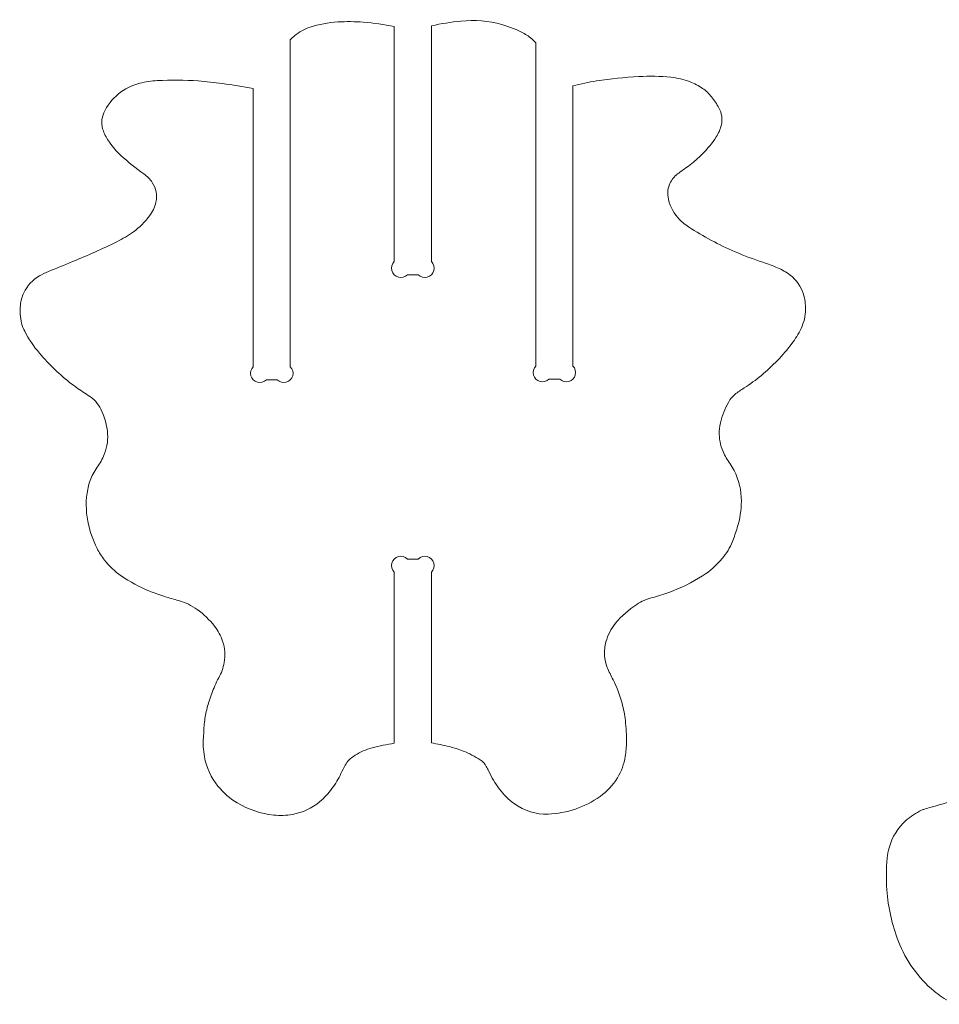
# Model space of a CAD drawing. Header units: centimetres. Extents: x -10 to 15.9, y -10.7 to 11.5.
# Tile 8 of 47: x -3.2 to -0.3, y -1.6 to 1.5. Entities that reach past the tile are written whole.
import ezdxf

# ---------------------------------------------------------------- set-up
doc = ezdxf.new("R2010")
doc.units = ezdxf.units.CM
doc.header["$MEASUREMENT"] = 0
doc.layers.add('Layer 1', color=7, linetype='Continuous')

msp = doc.modelspace()

# ---------------------------------------------------------------- linework, layer by layer
at = {"layer": 'Layer 1', "color": 18, "lineweight": 9}
for points, knots in [([(-1.87391, -0.78498), (-1.87391, -0.78498), (-1.87392, -0.25106), (-1.87392, -0.25106), (-1.87392, -0.25106), (-1.8666, -0.24375), (-1.86374, -0.23308), (-1.86642, -0.22309), (-1.86642, -0.22309), (-1.8691, -0.2131), (-1.8769, -0.20529), (-1.8869, -0.20261), (-1.8869, -0.20261), (-1.89689, -0.19994), (-1.90755, -0.20279), (-1.91487, -0.21011), (-1.91487, -0.21011), (-1.91487, -0.21011), (-1.9488, -0.21011), (-1.9488, -0.21011), (-1.9488, -0.21011), (-1.95611, -0.20279), (-1.96678, -0.19994), (-1.97677, -0.20261), (-1.97677, -0.20261), (-1.98676, -0.20529), (-1.99457, -0.2131), (-1.99725, -0.22309), (-1.99725, -0.22309), (-1.99992, -0.23308), (-1.99707, -0.24375), (-1.98975, -0.25106), (-1.98975, -0.25106), (-1.98975, -0.25106), (-1.98975, -0.78609), (-1.98975, -0.78609), (-1.98975, -0.78609), (-2.01316, -0.78969), (-2.03635, -0.7945), (-2.05925, -0.80051), (-2.05925, -0.80051), (-2.07801, -0.80544), (-2.09589, -0.8132), (-2.1123, -0.82353), (-2.1123, -0.82353), (-2.11935, -0.82797), (-2.1259, -0.83317), (-2.13183, -0.83903), (-2.13183, -0.83903), (-2.13631, -0.84348), (-2.14013, -0.84854), (-2.14317, -0.85408), (-2.14317, -0.85408), (-2.14792, -0.86277), (-2.15237, -0.87162), (-2.15651, -0.88062), (-2.15651, -0.88062), (-2.1642, -0.89737), (-2.17363, -0.91327), (-2.18464, -0.92805), (-2.18464, -0.92805), (-2.19583, -0.9431), (-2.20875, -0.9568), (-2.2231, -0.96887), (-2.2231, -0.96887), (-2.24741, -0.98931), (-2.27668, -1.003), (-2.30795, -1.00856), (-2.30795, -1.00856), (-2.32732, -1.01201), (-2.34709, -1.0127), (-2.36666, -1.01063), (-2.36666, -1.01063), (-2.40697, -1.00637), (-2.44587, -0.99335), (-2.48064, -0.97252), (-2.48064, -0.97252), (-2.50358, -0.95878), (-2.52396, -0.94114), (-2.54087, -0.92042), (-2.54087, -0.92042), (-2.56258, -0.89382), (-2.57716, -0.86211), (-2.58322, -0.82832), (-2.58322, -0.82832), (-2.58509, -0.81792), (-2.5863, -0.80742), (-2.58686, -0.79687), (-2.58686, -0.79687), (-2.58737, -0.78722), (-2.58723, -0.77754), (-2.58642, -0.7679), (-2.58642, -0.7679), (-2.58574, -0.75969), (-2.58525, -0.75145), (-2.58495, -0.74321), (-2.58495, -0.74321), (-2.58439, -0.72789), (-2.58263, -0.71264), (-2.57969, -0.69759), (-2.57969, -0.69759), (-2.57683, -0.68291), (-2.57313, -0.66841), (-2.56861, -0.65415), (-2.56861, -0.65415), (-2.56348, -0.63797), (-2.55753, -0.62205), (-2.55081, -0.60647), (-2.55081, -0.60647), (-2.54717, -0.59805), (-2.54312, -0.58981), (-2.53868, -0.58179), (-2.53868, -0.58179), (-2.53038, -0.56681), (-2.52461, -0.55057), (-2.52158, -0.53371), (-2.52158, -0.53371), (-2.51759, -0.51146), (-2.51925, -0.48857), (-2.52643, -0.46713), (-2.52643, -0.46713), (-2.53209, -0.45019), (-2.54056, -0.43432), (-2.55149, -0.42018), (-2.55149, -0.42018), (-2.56695, -0.40018), (-2.58524, -0.38255), (-2.60581, -0.36785), (-2.60581, -0.36785), (-2.62333, -0.35532), (-2.64287, -0.34591), (-2.66359, -0.34003), (-2.66359, -0.34003), (-2.67821, -0.33588), (-2.69281, -0.33163), (-2.70739, -0.32728), (-2.70739, -0.32728), (-2.72368, -0.32241), (-2.73973, -0.31676), (-2.75547, -0.31033), (-2.75547, -0.31033), (-2.78643, -0.2977), (-2.81592, -0.28174), (-2.84342, -0.26272), (-2.84342, -0.26272), (-2.86328, -0.24898), (-2.88095, -0.23231), (-2.89581, -0.21327), (-2.89581, -0.21327), (-2.90463, -0.20198), (-2.91234, -0.18986), (-2.91882, -0.17709), (-2.91882, -0.17709), (-2.93257, -0.15001), (-2.94241, -0.12112), (-2.94803, -0.09127), (-2.94803, -0.09127), (-2.9542, -0.05857), (-2.95427, -0.02499), (-2.94824, 0.00774), (-2.94824, 0.00774), (-2.94547, 0.02276), (-2.94074, 0.03736), (-2.93416, 0.05115), (-2.93416, 0.05115), (-2.93064, 0.05853), (-2.92643, 0.06557), (-2.9216, 0.07216), (-2.9216, 0.07216), (-2.91262, 0.08442), (-2.90495, 0.09758), (-2.89871, 0.11144), (-2.89871, 0.11144), (-2.88891, 0.13323), (-2.88451, 0.15706), (-2.88589, 0.18091), (-2.88589, 0.18091), (-2.88746, 0.20797), (-2.89473, 0.23437), (-2.90724, 0.25842), (-2.90724, 0.25842), (-2.91157, 0.26675), (-2.91673, 0.27463), (-2.92264, 0.28194), (-2.92264, 0.28194), (-2.92664, 0.28687), (-2.93135, 0.29119), (-2.93662, 0.29473), (-2.93662, 0.29473), (-2.9503, 0.30393), (-2.96396, 0.31317), (-2.97758, 0.32245), (-2.97758, 0.32245), (-2.9844, 0.3271), (-2.9911, 0.33193), (-2.99765, 0.33695), (-2.99765, 0.33695), (-3.0348, 0.36537), (-3.06877, 0.39774), (-3.09896, 0.43347), (-3.09896, 0.43347), (-3.11677, 0.45455), (-3.13226, 0.47749), (-3.14516, 0.50189), (-3.14516, 0.50189), (-3.14938, 0.50986), (-3.15262, 0.51832), (-3.15481, 0.52707), (-3.15481, 0.52707), (-3.15943, 0.54553), (-3.16072, 0.56468), (-3.1586, 0.58359), (-3.1586, 0.58359), (-3.1571, 0.597), (-3.15346, 0.61009), (-3.1478, 0.62235), (-3.1478, 0.62235), (-3.13751, 0.64466), (-3.12042, 0.66315), (-3.099, 0.67517), (-3.099, 0.67517), (-3.0899, 0.68028), (-3.08051, 0.68482), (-3.07087, 0.6888), (-3.07087, 0.6888), (-3.04573, 0.69915), (-3.02058, 0.70947), (-2.99541, 0.71976), (-2.99541, 0.71976), (-2.9486, 0.73889), (-2.90247, 0.75962), (-2.85709, 0.78192), (-2.85709, 0.78192), (-2.83876, 0.79092), (-2.82123, 0.80148), (-2.80469, 0.81346), (-2.80469, 0.81346), (-2.78601, 0.827), (-2.76944, 0.84323), (-2.75553, 0.86164), (-2.75553, 0.86164), (-2.74561, 0.87477), (-2.73856, 0.88984), (-2.73484, 0.90587), (-2.73484, 0.90587), (-2.72996, 0.92698), (-2.73409, 0.94916), (-2.74626, 0.96709), (-2.74626, 0.96709), (-2.75341, 0.97762), (-2.7624, 0.98678), (-2.7728, 0.99413), (-2.7728, 0.99413), (-2.79788, 1.01184), (-2.8218, 1.03113), (-2.8444, 1.0519), (-2.8444, 1.0519), (-2.85779, 1.0642), (-2.86981, 1.07792), (-2.88023, 1.09281), (-2.88023, 1.09281), (-2.88795, 1.10384), (-2.89431, 1.11577), (-2.89916, 1.12833), (-2.89916, 1.12833), (-2.90626, 1.14671), (-2.90567, 1.16719), (-2.89753, 1.18513), (-2.89753, 1.18513), (-2.88724, 1.20781), (-2.87189, 1.22784), (-2.85267, 1.24368), (-2.85267, 1.24368), (-2.83307, 1.25984), (-2.81009, 1.2714), (-2.78544, 1.27751), (-2.78544, 1.27751), (-2.76744, 1.28198), (-2.74907, 1.28475), (-2.73055, 1.28579), (-2.73055, 1.28579), (-2.68792, 1.2882), (-2.64517, 1.28784), (-2.60259, 1.28473), (-2.60259, 1.28473), (-2.57749, 1.2829), (-2.55247, 1.28024), (-2.52755, 1.27677), (-2.52755, 1.27677), (-2.49512, 1.27225), (-2.4628, 1.26691), (-2.43064, 1.26076), (-2.43064, 1.26076), (-2.43064, 1.26076), (-2.43065, 0.39113), (-2.43065, 0.39113), (-2.43065, 0.39113), (-2.43796, 0.38381), (-2.44082, 0.37315), (-2.43814, 0.36315), (-2.43814, 0.36315), (-2.43547, 0.35316), (-2.42766, 0.34535), (-2.41767, 0.34268), (-2.41767, 0.34268), (-2.40767, 0.34), (-2.39701, 0.34286), (-2.38969, 0.35017), (-2.38969, 0.35017), (-2.38969, 0.35017), (-2.35577, 0.35017), (-2.35577, 0.35017), (-2.35577, 0.35017), (-2.34845, 0.34286), (-2.33779, 0.34), (-2.3278, 0.34268), (-2.3278, 0.34268), (-2.3178, 0.34535), (-2.31, 0.35316), (-2.30732, 0.36315), (-2.30732, 0.36315), (-2.30464, 0.37315), (-2.3075, 0.38381), (-2.31482, 0.39113), (-2.31482, 0.39113), (-2.31482, 0.39113), (-2.31486, 1.41307), (-2.31486, 1.41307), (-2.31486, 1.41307), (-2.31456, 1.41382), (-2.31411, 1.4145), (-2.31354, 1.41507), (-2.31354, 1.41507), (-2.30987, 1.41874), (-2.30604, 1.42225), (-2.30206, 1.42559), (-2.30206, 1.42559), (-2.28758, 1.43773), (-2.27088, 1.44695), (-2.25289, 1.45273), (-2.25289, 1.45273), (-2.22498, 1.46171), (-2.19605, 1.46719), (-2.16679, 1.46907), (-2.16679, 1.46907), (-2.14013, 1.47078), (-2.11338, 1.47058), (-2.08675, 1.46847), (-2.08675, 1.46847), (-2.05418, 1.4659), (-2.02179, 1.46142), (-1.98975, 1.45506), (-1.98975, 1.45506), (-1.98975, 1.45506), (-1.98975, 0.71969), (-1.98975, 0.71969), (-1.98975, 0.71969), (-1.99707, 0.71238), (-1.99992, 0.70171), (-1.99725, 0.69172), (-1.99725, 0.69172), (-1.99457, 0.68173), (-1.98676, 0.67392), (-1.97677, 0.67124), (-1.97677, 0.67124), (-1.96678, 0.66856), (-1.95611, 0.67142), (-1.9488, 0.67874), (-1.9488, 0.67874), (-1.9488, 0.67874), (-1.91487, 0.67874), (-1.91487, 0.67874), (-1.91487, 0.67874), (-1.90756, 0.67142), (-1.89689, 0.66857), (-1.8869, 0.67124), (-1.8869, 0.67124), (-1.87691, 0.67392), (-1.8691, 0.68173), (-1.86642, 0.69172), (-1.86642, 0.69172), (-1.86374, 0.70171), (-1.8666, 0.71238), (-1.87392, 0.71969), (-1.87392, 0.71969), (-1.87392, 0.71969), (-1.87394, 1.45729), (-1.87394, 1.45729), (-1.87394, 1.45729), (-1.84345, 1.46373), (-1.81263, 1.46857), (-1.78163, 1.47178), (-1.78163, 1.47178), (-1.73863, 1.47624), (-1.69516, 1.47258), (-1.65351, 1.46101), (-1.65351, 1.46101), (-1.62933, 1.45429), (-1.606, 1.44482), (-1.58398, 1.43279), (-1.58398, 1.43279), (-1.57275, 1.42665), (-1.56241, 1.41899), (-1.55326, 1.41004), (-1.55326, 1.41004), (-1.55188, 1.4087), (-1.55047, 1.40739), (-1.54902, 1.40612), (-1.54902, 1.40612), (-1.54823, 1.40543), (-1.54761, 1.40455), (-1.54723, 1.40357), (-1.54723, 1.40357), (-1.54723, 1.40357), (-1.54728, 0.39326), (-1.54728, 0.39326), (-1.54728, 0.39326), (-1.5546, 0.38594), (-1.55746, 0.37528), (-1.55478, 0.36529), (-1.55478, 0.36529), (-1.5521, 0.35529), (-1.5443, 0.34749), (-1.5343, 0.34481), (-1.5343, 0.34481), (-1.52431, 0.34213), (-1.51365, 0.34499), (-1.50633, 0.3523), (-1.50633, 0.3523), (-1.50633, 0.3523), (-1.4724, 0.3523), (-1.4724, 0.3523), (-1.4724, 0.3523), (-1.46509, 0.34499), (-1.45443, 0.34213), (-1.44443, 0.34481), (-1.44443, 0.34481), (-1.43444, 0.34748), (-1.42663, 0.35529), (-1.42395, 0.36528), (-1.42395, 0.36528), (-1.42128, 0.37528), (-1.42413, 0.38594), (-1.43145, 0.39326), (-1.43145, 0.39326), (-1.43145, 0.39326), (-1.43145, 1.26968), (-1.43145, 1.26968), (-1.43145, 1.26968), (-1.40703, 1.27591), (-1.38231, 1.28093), (-1.35739, 1.28472), (-1.35739, 1.28472), (-1.31377, 1.29137), (-1.26986, 1.29592), (-1.22581, 1.29838), (-1.22581, 1.29838), (-1.19247, 1.30024), (-1.15904, 1.29947), (-1.12583, 1.29607), (-1.12583, 1.29607), (-1.10519, 1.29395), (-1.0849, 1.28921), (-1.06546, 1.28197), (-1.06546, 1.28197), (-1.05158, 1.27679), (-1.0384, 1.26988), (-1.02625, 1.26141), (-1.02625, 1.26141), (-1.01561, 1.254), (-1.0061, 1.24508), (-0.99802, 1.23495), (-0.99802, 1.23495), (-0.98936, 1.2241), (-0.98164, 1.21254), (-0.97494, 1.20038), (-0.97494, 1.20038), (-0.96605, 1.18426), (-0.96339, 1.16543), (-0.96745, 1.14747), (-0.96745, 1.14747), (-0.9705, 1.13398), (-0.97593, 1.12113), (-0.98349, 1.10954), (-0.98349, 1.10954), (-0.99605, 1.09027), (-1.01062, 1.07238), (-1.02695, 1.05618), (-1.02695, 1.05618), (-1.03585, 1.04734), (-1.04509, 1.03885), (-1.05465, 1.03073), (-1.05465, 1.03073), (-1.06137, 1.02502), (-1.06841, 1.01967), (-1.07572, 1.01473), (-1.07572, 1.01473), (-1.08542, 1.00816), (-1.09491, 1.00129), (-1.10418, 0.99413), (-1.10418, 0.99413), (-1.11454, 0.98612), (-1.12282, 0.97574), (-1.12833, 0.96386), (-1.12833, 0.96386), (-1.1343, 0.95099), (-1.13633, 0.93664), (-1.13417, 0.92262), (-1.13417, 0.92262), (-1.13046, 0.89852), (-1.11992, 0.876), (-1.10379, 0.85771), (-1.10379, 0.85771), (-1.09382, 0.8464), (-1.08237, 0.83649), (-1.06975, 0.82825), (-1.06975, 0.82825), (-1.02349, 0.79802), (-0.97466, 0.77194), (-0.92381, 0.75031), (-0.92381, 0.75031), (-0.89567, 0.73834), (-0.86706, 0.7275), (-0.83805, 0.71784), (-0.83805, 0.71784), (-0.82243, 0.71264), (-0.80702, 0.70683), (-0.79184, 0.70043), (-0.79184, 0.70043), (-0.77791, 0.69456), (-0.76477, 0.68694), (-0.75276, 0.67775), (-0.75276, 0.67775), (-0.73303, 0.66267), (-0.71848, 0.64183), (-0.71111, 0.61812), (-0.71111, 0.61812), (-0.70639, 0.60294), (-0.70408, 0.58711), (-0.70426, 0.57122), (-0.70426, 0.57122), (-0.70451, 0.55012), (-0.70937, 0.52932), (-0.71849, 0.51029), (-0.71849, 0.51029), (-0.72643, 0.49375), (-0.73603, 0.47805), (-0.74715, 0.46344), (-0.74715, 0.46344), (-0.77503, 0.42678), (-0.80699, 0.39341), (-0.84242, 0.36398), (-0.84242, 0.36398), (-0.85949, 0.34978), (-0.8775, 0.33674), (-0.89631, 0.32494), (-0.89631, 0.32494), (-0.90643, 0.31858), (-0.9162, 0.31168), (-0.92558, 0.30427), (-0.92558, 0.30427), (-0.93159, 0.29951), (-0.93674, 0.29375), (-0.9408, 0.28724), (-0.9408, 0.28724), (-0.953, 0.26769), (-0.96227, 0.24647), (-0.9683, 0.22423), (-0.9683, 0.22423), (-0.97146, 0.21258), (-0.97331, 0.20061), (-0.97381, 0.18855), (-0.97381, 0.18855), (-0.9747, 0.16702), (-0.9707, 0.14557), (-0.96211, 0.1258), (-0.96211, 0.1258), (-0.95621, 0.11222), (-0.94883, 0.09933), (-0.9401, 0.08736), (-0.9401, 0.08736), (-0.9354, 0.08093), (-0.93122, 0.07414), (-0.92758, 0.06706), (-0.92758, 0.06706), (-0.91236, 0.03742), (-0.90454, 0.00453), (-0.90479, -0.02878), (-0.90479, -0.02878), (-0.905, -0.05695), (-0.90934, -0.08494), (-0.91767, -0.11185), (-0.91767, -0.11185), (-0.92222, -0.12656), (-0.92735, -0.14109), (-0.93306, -0.15539), (-0.93306, -0.15539), (-0.9407, -0.17451), (-0.95128, -0.19233), (-0.96443, -0.20818), (-0.96443, -0.20818), (-0.98201, -0.22938), (-1.00281, -0.2477), (-1.02605, -0.26247), (-1.02605, -0.26247), (-1.05934, -0.28362), (-1.09483, -0.30109), (-1.13189, -0.31457), (-1.13189, -0.31457), (-1.14868, -0.32068), (-1.16574, -0.32602), (-1.18302, -0.33058), (-1.18302, -0.33058), (-1.20039, -0.33515), (-1.21694, -0.3424), (-1.23209, -0.35206), (-1.23209, -0.35206), (-1.25714, -0.36804), (-1.27949, -0.38789), (-1.29831, -0.41088), (-1.29831, -0.41088), (-1.31234, -0.42804), (-1.32252, -0.448), (-1.32815, -0.46944), (-1.32815, -0.46944), (-1.33174, -0.48313), (-1.33319, -0.49729), (-1.33244, -0.51142), (-1.33244, -0.51142), (-1.33176, -0.52433), (-1.32889, -0.53703), (-1.32395, -0.54898), (-1.32395, -0.54898), (-1.31854, -0.56207), (-1.31259, -0.57492), (-1.30613, -0.58752), (-1.30613, -0.58752), (-1.29409, -0.61096), (-1.2846, -0.63563), (-1.27781, -0.66109), (-1.27781, -0.66109), (-1.27308, -0.67884), (-1.26967, -0.69691), (-1.26761, -0.71516), (-1.26761, -0.71516), (-1.26509, -0.73759), (-1.26392, -0.76014), (-1.26411, -0.78271), (-1.26411, -0.78271), (-1.26424, -0.79765), (-1.26549, -0.81256), (-1.26786, -0.82732), (-1.26786, -0.82732), (-1.27164, -0.85084), (-1.27992, -0.87343), (-1.29224, -0.89382), (-1.29224, -0.89382), (-1.30617, -0.9169), (-1.32472, -0.93686), (-1.34671, -0.95246), (-1.34671, -0.95246), (-1.3943, -0.98621), (-1.45073, -1.00538), (-1.50903, -1.0076), (-1.50903, -1.0076), (-1.54677, -1.00904), (-1.5839, -0.99771), (-1.61442, -0.97547), (-1.61442, -0.97547), (-1.63227, -0.96245), (-1.64807, -0.94683), (-1.6613, -0.92914), (-1.6613, -0.92914), (-1.67438, -0.91163), (-1.68558, -0.89278), (-1.6947, -0.87292), (-1.6947, -0.87292), (-1.69698, -0.86796), (-1.69946, -0.8631), (-1.70216, -0.85836), (-1.70216, -0.85836), (-1.70673, -0.8503), (-1.71314, -0.84344), (-1.72087, -0.83833), (-1.72087, -0.83833), (-1.73772, -0.8272), (-1.75571, -0.81788), (-1.77453, -0.81055), (-1.77453, -0.81055), (-1.78863, -0.80505), (-1.80305, -0.8004), (-1.8177, -0.79663), (-1.8177, -0.79663), (-1.83625, -0.79186), (-1.855, -0.78797), (-1.87391, -0.78498)], [0, 0, 0, 0, 0.0057143, 0.0057143, 0.0057143, 0.0057143, 0.0114286, 0.0114286, 0.0114286, 0.0114286, 0.0171429, 0.0171429, 0.0171429, 0.0171429, 0.0228571, 0.0228571, 0.0228571, 0.0228571, 0.0285714, 0.0285714, 0.0285714, 0.0285714, 0.0342857, 0.0342857, 0.0342857, 0.0342857, 0.04, 0.04, 0.04, 0.04, 0.0457143, 0.0457143, 0.0457143, 0.0457143, 0.0514286, 0.0514286, 0.0514286, 0.0514286, 0.0571429, 0.0571429, 0.0571429, 0.0571429, 0.0628571, 0.0628571, 0.0628571, 0.0628571, 0.0685714, 0.0685714, 0.0685714, 0.0685714, 0.0742857, 0.0742857, 0.0742857, 0.0742857, 0.08, 0.08, 0.08, 0.08, 0.0857143, 0.0857143, 0.0857143, 0.0857143, 0.0914286, 0.0914286, 0.0914286, 0.0914286, 0.0971429, 0.0971429, 0.0971429, 0.0971429, 0.1028571, 0.1028571, 0.1028571, 0.1028571, 0.1085714, 0.1085714, 0.1085714, 0.1085714, 0.1142857, 0.1142857, 0.1142857, 0.1142857, 0.12, 0.12, 0.12, 0.12, 0.1257143, 0.1257143, 0.1257143, 0.1257143, 0.1314286, 0.1314286, 0.1314286, 0.1314286, 0.1371429, 0.1371429, 0.1371429, 0.1371429, 0.1428571, 0.1428571, 0.1428571, 0.1428571, 0.1485714, 0.1485714, 0.1485714, 0.1485714, 0.1542857, 0.1542857, 0.1542857, 0.1542857, 0.16, 0.16, 0.16, 0.16, 0.1657143, 0.1657143, 0.1657143, 0.1657143, 0.1714286, 0.1714286, 0.1714286, 0.1714286, 0.1771429, 0.1771429, 0.1771429, 0.1771429, 0.1828571, 0.1828571, 0.1828571, 0.1828571, 0.1885714, 0.1885714, 0.1885714, 0.1885714, 0.1942857, 0.1942857, 0.1942857, 0.1942857, 0.2, 0.2, 0.2, 0.2, 0.2057143, 0.2057143, 0.2057143, 0.2057143, 0.2114286, 0.2114286, 0.2114286, 0.2114286, 0.2171429, 0.2171429, 0.2171429, 0.2171429, 0.2228571, 0.2228571, 0.2228571, 0.2228571, 0.2285714, 0.2285714, 0.2285714, 0.2285714, 0.2342857, 0.2342857, 0.2342857, 0.2342857, 0.24, 0.24, 0.24, 0.24, 0.2457143, 0.2457143, 0.2457143, 0.2457143, 0.2514286, 0.2514286, 0.2514286, 0.2514286, 0.2571429, 0.2571429, 0.2571429, 0.2571429, 0.2628571, 0.2628571, 0.2628571, 0.2628571, 0.2685714, 0.2685714, 0.2685714, 0.2685714, 0.2742857, 0.2742857, 0.2742857, 0.2742857, 0.28, 0.28, 0.28, 0.28, 0.2857143, 0.2857143, 0.2857143, 0.2857143, 0.2914286, 0.2914286, 0.2914286, 0.2914286, 0.2971429, 0.2971429, 0.2971429, 0.2971429, 0.3028571, 0.3028571, 0.3028571, 0.3028571, 0.3085714, 0.3085714, 0.3085714, 0.3085714, 0.3142857, 0.3142857, 0.3142857, 0.3142857, 0.32, 0.32, 0.32, 0.32, 0.3257143, 0.3257143, 0.3257143, 0.3257143, 0.3314286, 0.3314286, 0.3314286, 0.3314286, 0.3371429, 0.3371429, 0.3371429, 0.3371429, 0.3428571, 0.3428571, 0.3428571, 0.3428571, 0.3485714, 0.3485714, 0.3485714, 0.3485714, 0.3542857, 0.3542857, 0.3542857, 0.3542857, 0.36, 0.36, 0.36, 0.36, 0.3657143, 0.3657143, 0.3657143, 0.3657143, 0.3714286, 0.3714286, 0.3714286, 0.3714286, 0.3771429, 0.3771429, 0.3771429, 0.3771429, 0.3828571, 0.3828571, 0.3828571, 0.3828571, 0.3885714, 0.3885714, 0.3885714, 0.3885714, 0.3942857, 0.3942857, 0.3942857, 0.3942857, 0.4, 0.4, 0.4, 0.4, 0.4057143, 0.4057143, 0.4057143, 0.4057143, 0.4114286, 0.4114286, 0.4114286, 0.4114286, 0.4171429, 0.4171429, 0.4171429, 0.4171429, 0.4228571, 0.4228571, 0.4228571, 0.4228571, 0.4285714, 0.4285714, 0.4285714, 0.4285714, 0.4342857, 0.4342857, 0.4342857, 0.4342857, 0.44, 0.44, 0.44, 0.44, 0.4457143, 0.4457143, 0.4457143, 0.4457143, 0.4514286, 0.4514286, 0.4514286, 0.4514286, 0.4571429, 0.4571429, 0.4571429, 0.4571429, 0.4628571, 0.4628571, 0.4628571, 0.4628571, 0.4685714, 0.4685714, 0.4685714, 0.4685714, 0.4742857, 0.4742857, 0.4742857, 0.4742857, 0.48, 0.48, 0.48, 0.48, 0.4857143, 0.4857143, 0.4857143, 0.4857143, 0.4914286, 0.4914286, 0.4914286, 0.4914286, 0.4971429, 0.4971429, 0.4971429, 0.4971429, 0.5028571, 0.5028571, 0.5028571, 0.5028571, 0.5085714, 0.5085714, 0.5085714, 0.5085714, 0.5142857, 0.5142857, 0.5142857, 0.5142857, 0.52, 0.52, 0.52, 0.52, 0.5257143, 0.5257143, 0.5257143, 0.5257143, 0.5314286, 0.5314286, 0.5314286, 0.5314286, 0.5371429, 0.5371429, 0.5371429, 0.5371429, 0.5428571, 0.5428571, 0.5428571, 0.5428571, 0.5485714, 0.5485714, 0.5485714, 0.5485714, 0.5542857, 0.5542857, 0.5542857, 0.5542857, 0.56, 0.56, 0.56, 0.56, 0.5657143, 0.5657143, 0.5657143, 0.5657143, 0.5714286, 0.5714286, 0.5714286, 0.5714286, 0.5771429, 0.5771429, 0.5771429, 0.5771429, 0.5828571, 0.5828571, 0.5828571, 0.5828571, 0.5885714, 0.5885714, 0.5885714, 0.5885714, 0.5942857, 0.5942857, 0.5942857, 0.5942857, 0.6, 0.6, 0.6, 0.6, 0.6057143, 0.6057143, 0.6057143, 0.6057143, 0.6114286, 0.6114286, 0.6114286, 0.6114286, 0.6171429, 0.6171429, 0.6171429, 0.6171429, 0.6228571, 0.6228571, 0.6228571, 0.6228571, 0.6285714, 0.6285714, 0.6285714, 0.6285714, 0.6342857, 0.6342857, 0.6342857, 0.6342857, 0.64, 0.64, 0.64, 0.64, 0.6457143, 0.6457143, 0.6457143, 0.6457143, 0.6514286, 0.6514286, 0.6514286, 0.6514286, 0.6571429, 0.6571429, 0.6571429, 0.6571429, 0.6628571, 0.6628571, 0.6628571, 0.6628571, 0.6685714, 0.6685714, 0.6685714, 0.6685714, 0.6742857, 0.6742857, 0.6742857, 0.6742857, 0.68, 0.68, 0.68, 0.68, 0.6857143, 0.6857143, 0.6857143, 0.6857143, 0.6914286, 0.6914286, 0.6914286, 0.6914286, 0.6971429, 0.6971429, 0.6971429, 0.6971429, 0.7028571, 0.7028571, 0.7028571, 0.7028571, 0.7085714, 0.7085714, 0.7085714, 0.7085714, 0.7142857, 0.7142857, 0.7142857, 0.7142857, 0.72, 0.72, 0.72, 0.72, 0.7257143, 0.7257143, 0.7257143, 0.7257143, 0.7314286, 0.7314286, 0.7314286, 0.7314286, 0.7371429, 0.7371429, 0.7371429, 0.7371429, 0.7428571, 0.7428571, 0.7428571, 0.7428571, 0.7485714, 0.7485714, 0.7485714, 0.7485714, 0.7542857, 0.7542857, 0.7542857, 0.7542857, 0.76, 0.76, 0.76, 0.76, 0.7657143, 0.7657143, 0.7657143, 0.7657143, 0.7714286, 0.7714286, 0.7714286, 0.7714286, 0.7771429, 0.7771429, 0.7771429, 0.7771429, 0.7828571, 0.7828571, 0.7828571, 0.7828571, 0.7885714, 0.7885714, 0.7885714, 0.7885714, 0.7942857, 0.7942857, 0.7942857, 0.7942857, 0.8, 0.8, 0.8, 0.8, 0.8057143, 0.8057143, 0.8057143, 0.8057143, 0.8114286, 0.8114286, 0.8114286, 0.8114286, 0.8171429, 0.8171429, 0.8171429, 0.8171429, 0.8228571, 0.8228571, 0.8228571, 0.8228571, 0.8285714, 0.8285714, 0.8285714, 0.8285714, 0.8342857, 0.8342857, 0.8342857, 0.8342857, 0.84, 0.84, 0.84, 0.84, 0.8457143, 0.8457143, 0.8457143, 0.8457143, 0.8514286, 0.8514286, 0.8514286, 0.8514286, 0.8571429, 0.8571429, 0.8571429, 0.8571429, 0.8628571, 0.8628571, 0.8628571, 0.8628571, 0.8685714, 0.8685714, 0.8685714, 0.8685714, 0.8742857, 0.8742857, 0.8742857, 0.8742857, 0.88, 0.88, 0.88, 0.88, 0.8857143, 0.8857143, 0.8857143, 0.8857143, 0.8914286, 0.8914286, 0.8914286, 0.8914286, 0.8971429, 0.8971429, 0.8971429, 0.8971429, 0.9028571, 0.9028571, 0.9028571, 0.9028571, 0.9085714, 0.9085714, 0.9085714, 0.9085714, 0.9142857, 0.9142857, 0.9142857, 0.9142857, 0.92, 0.92, 0.92, 0.92, 0.9257143, 0.9257143, 0.9257143, 0.9257143, 0.9314286, 0.9314286, 0.9314286, 0.9314286, 0.9371429, 0.9371429, 0.9371429, 0.9371429, 0.9428571, 0.9428571, 0.9428571, 0.9428571, 0.9485714, 0.9485714, 0.9485714, 0.9485714, 0.9542857, 0.9542857, 0.9542857, 0.9542857, 0.96, 0.96, 0.96, 0.96, 0.9657143, 0.9657143, 0.9657143, 0.9657143, 0.9714286, 0.9714286, 0.9714286, 0.9714286, 0.9771429, 0.9771429, 0.9771429, 0.9771429, 0.9828571, 0.9828571, 0.9828571, 0.9828571, 0.9885714, 0.9885714, 0.9885714, 0.9885714, 1, 1, 1, 1]), ([(1.87739, -0.32837), (1.87739, -0.32837), (1.51703, -0.32837), (1.51703, -0.32837), (1.51703, -0.32837), (1.50971, -0.33569), (1.49905, -0.33854), (1.48905, -0.33587), (1.48905, -0.33587), (1.47906, -0.33319), (1.47126, -0.32538), (1.46858, -0.31539), (1.46858, -0.31539), (1.4659, -0.3054), (1.46876, -0.29473), (1.47607, -0.28742), (1.47607, -0.28742), (1.47607, -0.28742), (1.47607, -0.25349), (1.47607, -0.25349), (1.47607, -0.25349), (1.46876, -0.24617), (1.4659, -0.23551), (1.46858, -0.22552), (1.46858, -0.22552), (1.47126, -0.21552), (1.47906, -0.20772), (1.48905, -0.20504), (1.48905, -0.20504), (1.49905, -0.20236), (1.50971, -0.20522), (1.51703, -0.21254), (1.51703, -0.21254), (1.51703, -0.21254), (1.87658, -0.21254), (1.87658, -0.21254), (1.87658, -0.21254), (1.87677, -0.16516), (1.87683, -0.11779), (1.87675, -0.07042), (1.87675, -0.07042), (1.87671, -0.04491), (1.87705, -0.01941), (1.87777, 0.00609), (1.87777, 0.00609), (1.87811, 0.01835), (1.87785, 0.03061), (1.87698, 0.04283), (1.87698, 0.04283), (1.87592, 0.05771), (1.87084, 0.07201), (1.86228, 0.08422), (1.86228, 0.08422), (1.85438, 0.09548), (1.84396, 0.10473), (1.83185, 0.11125), (1.83185, 0.11125), (1.82014, 0.11755), (1.80708, 0.12092), (1.79379, 0.12108), (1.79379, 0.12108), (1.78272, 0.1212), (1.77169, 0.11977), (1.76102, 0.11683), (1.76102, 0.11683), (1.75059, 0.11395), (1.74036, 0.11035), (1.73042, 0.10606), (1.73042, 0.10606), (1.69703, 0.09165), (1.66227, 0.08064), (1.62667, 0.0732), (1.62667, 0.0732), (1.57029, 0.0614), (1.51176, 0.06473), (1.45707, 0.08283), (1.45707, 0.08283), (1.44698, 0.08617), (1.43705, 0.08999), (1.42732, 0.09428), (1.42732, 0.09428), (1.40926, 0.10224), (1.39096, 0.10966), (1.37247, 0.11655), (1.37247, 0.11655), (1.34857, 0.12545), (1.3248, 0.13469), (1.30117, 0.14426), (1.30117, 0.14426), (1.27072, 0.15659), (1.24105, 0.17077), (1.21232, 0.18672), (1.21232, 0.18672), (1.19094, 0.19859), (1.17014, 0.21149), (1.15001, 0.22538), (1.15001, 0.22538), (1.11424, 0.25006), (1.08097, 0.2782), (1.0507, 0.30938), (1.0507, 0.30938), (1.02653, 0.33428), (1.0038, 0.36056), (0.98264, 0.38807), (0.98264, 0.38807), (0.95691, 0.42151), (0.93185, 0.45546), (0.90747, 0.4899), (0.90747, 0.4899), (0.84131, 0.58337), (0.77703, 0.67815), (0.71466, 0.77419), (0.71466, 0.77419), (0.65707, 0.86288), (0.6014, 0.95281), (0.54769, 1.0439), (0.54769, 1.0439), (0.53455, 1.0662), (0.52159, 1.08861), (0.50881, 1.11112), (0.50881, 1.11112), (0.50055, 1.12567), (0.49248, 1.14034), (0.48459, 1.1551), (0.48459, 1.1551), (0.47554, 1.17204), (0.46562, 1.1885), (0.45487, 1.20442), (0.45487, 1.20442), (0.44677, 1.21642), (0.4366, 1.22689), (0.42483, 1.23533), (0.42483, 1.23533), (0.4175, 1.24059), (0.4094, 1.24466), (0.4008, 1.24739), (0.4008, 1.24739), (0.39079, 1.25057), (0.38011, 1.25102), (0.36986, 1.24868), (0.36986, 1.24868), (0.35655, 1.24564), (0.34411, 1.23958), (0.33351, 1.23096), (0.33351, 1.23096), (0.31617, 1.21687), (0.30086, 1.20045), (0.28802, 1.18216), (0.28802, 1.18216), (0.27604, 1.16512), (0.26599, 1.14681), (0.25803, 1.12756), (0.25803, 1.12756), (0.2508, 1.11009), (0.24573, 1.09182), (0.24292, 1.07312), (0.24292, 1.07312), (0.24139, 1.06294), (0.23966, 1.05279), (0.23774, 1.04268), (0.23774, 1.04268), (0.23579, 1.03244), (0.23122, 1.02288), (0.22448, 1.01493), (0.22448, 1.01493), (0.22203, 1.01204), (0.219, 1.0097), (0.21559, 1.00808), (0.21559, 1.00808), (0.21262, 1.00666), (0.20934, 1.00599), (0.20606, 1.00613), (0.20606, 1.00613), (0.20035, 1.00637), (0.19474, 1.00775), (0.18956, 1.01017), (0.18956, 1.01017), (0.17985, 1.01471), (0.17025, 1.0195), (0.16077, 1.02453), (0.16077, 1.02453), (0.15, 1.03025), (0.13889, 1.03532), (0.1275, 1.03971), (0.1275, 1.03971), (0.11902, 1.04298), (0.10995, 1.0444), (0.10088, 1.04389), (0.10088, 1.04389), (0.08953, 1.04325), (0.07961, 1.03604), (0.07552, 1.02544), (0.07552, 1.02544), (0.06991, 1.01091), (0.06623, 0.9957), (0.06459, 0.98021), (0.06459, 0.98021), (0.06306, 0.96591), (0.06381, 0.95145), (0.06679, 0.93737), (0.06679, 0.93737), (0.07019, 0.92133), (0.07796, 0.90656), (0.08925, 0.89467), (0.08925, 0.89467), (0.09808, 0.88538), (0.1082, 0.87742), (0.11932, 0.87105), (0.11932, 0.87105), (0.13331, 0.86304), (0.14725, 0.85496), (0.16115, 0.8468), (0.16115, 0.8468), (0.17431, 0.83908), (0.18682, 0.8303), (0.19857, 0.82056), (0.19857, 0.82056), (0.2699, 0.76141), (0.33952, 0.70022), (0.40734, 0.63708), (0.40734, 0.63708), (0.47814, 0.57116), (0.54653, 0.50269), (0.61236, 0.43181), (0.61236, 0.43181), (0.65426, 0.38669), (0.69356, 0.3392), (0.73005, 0.2896), (0.73005, 0.2896), (0.74423, 0.27033), (0.7579, 0.25069), (0.77105, 0.2307), (0.77105, 0.2307), (0.783, 0.21254), (0.79442, 0.19404), (0.8053, 0.17523), (0.8053, 0.17523), (0.81365, 0.1608), (0.82179, 0.14625), (0.82972, 0.13159), (0.82972, 0.13159), (0.83905, 0.11433), (0.84694, 0.09633), (0.85329, 0.07777), (0.85329, 0.07777), (0.86103, 0.05517), (0.86706, 0.03202), (0.87132, 0.00853), (0.87132, 0.00853), (0.87826, -0.02969), (0.88215, -0.0684), (0.88293, -0.10724), (0.88293, -0.10724), (0.88356, -0.1384), (0.8801, -0.16952), (0.87263, -0.19978), (0.87263, -0.19978), (0.8628, -0.23962), (0.84567, -0.2773), (0.82212, -0.31089), (0.82212, -0.31089), (0.80767, -0.33151), (0.79128, -0.35071), (0.77318, -0.36822), (0.77318, -0.36822), (0.74668, -0.39386), (0.71853, -0.41775), (0.68892, -0.43974), (0.68892, -0.43974), (0.67613, -0.44923), (0.66323, -0.45858), (0.65022, -0.46777), (0.65022, -0.46777), (0.59817, -0.50454), (0.54624, -0.54147), (0.49443, -0.57855), (0.49443, -0.57855), (0.42698, -0.62683), (0.35861, -0.67383), (0.28938, -0.71953), (0.28938, -0.71953), (0.22915, -0.75928), (0.16698, -0.79604), (0.10312, -0.82964), (0.10312, -0.82964), (0.0339, -0.86607), (-0.03785, -0.89749), (-0.11155, -0.92367), (-0.11155, -0.92367), (-0.17746, -0.94708), (-0.2443, -0.96783), (-0.31189, -0.98584), (-0.31189, -0.98584), (-0.31864, -0.98764), (-0.32534, -0.98964), (-0.33198, -0.99184), (-0.33198, -0.99184), (-0.33536, -0.99296), (-0.33867, -0.99427), (-0.3419, -0.99578), (-0.3419, -0.99578), (-0.35922, -1.00385), (-0.37528, -1.01438), (-0.38959, -1.02705), (-0.38959, -1.02705), (-0.41532, -1.04983), (-0.43388, -1.07956), (-0.44302, -1.11269), (-0.44302, -1.11269), (-0.44602, -1.12355), (-0.44804, -1.13466), (-0.44905, -1.14588), (-0.44905, -1.14588), (-0.45201, -1.17863), (-0.45233, -1.21157), (-0.45001, -1.24437), (-0.45001, -1.24437), (-0.44611, -1.29957), (-0.43394, -1.35385), (-0.41391, -1.40543), (-0.41391, -1.40543), (-0.39042, -1.46592), (-0.35212, -1.51951), (-0.30248, -1.56131), (-0.30248, -1.56131), (-0.2865, -1.57476), (-0.26887, -1.58611), (-0.25, -1.59508), (-0.25, -1.59508), (-0.23973, -1.59996), (-0.22845, -1.60231), (-0.21708, -1.60191), (-0.21708, -1.60191), (-0.20475, -1.60148), (-0.19303, -1.59649), (-0.18418, -1.5879), (-0.18418, -1.5879), (-0.1746, -1.5786), (-0.16645, -1.56794), (-0.15998, -1.55625), (-0.15998, -1.55625), (-0.15419, -1.54578), (-0.14946, -1.53475), (-0.14585, -1.52334), (-0.14585, -1.52334), (-0.14067, -1.50693), (-0.13589, -1.4904), (-0.13154, -1.47375), (-0.13154, -1.47375), (-0.12007, -1.42991), (-0.10521, -1.38701), (-0.08712, -1.34546), (-0.08712, -1.34546), (-0.07371, -1.31467), (-0.05711, -1.28537), (-0.0376, -1.25804), (-0.0376, -1.25804), (-0.02009, -1.23353), (0.00043, -1.21131), (0.02348, -1.19191), (0.02348, -1.19191), (0.12489, -1.10657), (0.23178, -1.02794), (0.34343, -0.95653), (0.34343, -0.95653), (0.40405, -0.91776), (0.46586, -0.88088), (0.52878, -0.84596), (0.52878, -0.84596), (0.59442, -0.80952), (0.66113, -0.77505), (0.72883, -0.74258), (0.72883, -0.74258), (0.77516, -0.72036), (0.82237, -0.70001), (0.87034, -0.68158), (0.87034, -0.68158), (0.89315, -0.67282), (0.91666, -0.666), (0.94061, -0.6612), (0.94061, -0.6612), (0.96409, -0.6565), (0.98816, -0.65556), (1.01193, -0.65841), (1.01193, -0.65841), (1.05326, -0.66336), (1.09164, -0.68244), (1.12055, -0.71239), (1.12055, -0.71239), (1.12956, -0.72173), (1.13764, -0.73194), (1.14466, -0.74286), (1.14466, -0.74286), (1.15345, -0.75654), (1.16115, -0.77088), (1.16769, -0.78576), (1.16769, -0.78576), (1.17235, -0.79636), (1.17798, -0.8065), (1.18451, -0.81607), (1.18451, -0.81607), (1.19401, -0.82996), (1.20505, -0.84273), (1.21744, -0.85412), (1.21744, -0.85412), (1.22508, -0.86114), (1.23348, -0.86729), (1.24249, -0.87245), (1.24249, -0.87245), (1.25731, -0.88095), (1.27415, -0.88529), (1.29124, -0.88502), (1.29124, -0.88502), (1.3094, -0.88473), (1.3274, -0.8816), (1.3446, -0.87574), (1.3446, -0.87574), (1.36842, -0.86763), (1.3903, -0.8547), (1.4089, -0.83775), (1.4089, -0.83775), (1.42808, -0.82029), (1.44229, -0.79809), (1.45012, -0.77336), (1.45012, -0.77336), (1.45608, -0.75452), (1.46088, -0.73533), (1.46448, -0.71589), (1.46448, -0.71589), (1.46771, -0.69844), (1.47086, -0.68098), (1.47391, -0.66349), (1.47391, -0.66349), (1.47584, -0.65241), (1.47825, -0.64142), (1.48113, -0.63055), (1.48113, -0.63055), (1.48531, -0.61479), (1.49074, -0.59939), (1.49737, -0.58449), (1.49737, -0.58449), (1.50065, -0.57712), (1.50511, -0.57033), (1.51057, -0.56439), (1.51057, -0.56439), (1.51537, -0.55918), (1.52144, -0.55528), (1.52818, -0.55309), (1.52818, -0.55309), (1.5337, -0.55129), (1.53965, -0.5513), (1.54517, -0.55312), (1.54517, -0.55312), (1.55259, -0.55557), (1.55992, -0.55831), (1.56713, -0.56133), (1.56713, -0.56133), (1.59595, -0.57339), (1.62483, -0.58535), (1.65374, -0.59719), (1.65374, -0.59719), (1.68108, -0.6084), (1.70839, -0.61968), (1.73566, -0.63105), (1.73566, -0.63105), (1.74727, -0.63589), (1.75884, -0.64081), (1.77037, -0.64581), (1.77037, -0.64581), (1.78078, -0.65033), (1.79144, -0.65424), (1.8023, -0.65753), (1.8023, -0.65753), (1.81487, -0.66133), (1.82847, -0.65951), (1.83959, -0.65251), (1.83959, -0.65251), (1.85113, -0.64526), (1.86018, -0.63467), (1.86556, -0.62215), (1.86556, -0.62215), (1.86908, -0.61396), (1.87172, -0.60541), (1.87345, -0.59666), (1.87345, -0.59666), (1.87583, -0.5846), (1.87733, -0.57237), (1.87791, -0.56009), (1.87791, -0.56009), (1.8794, -0.52898), (1.87998, -0.49784), (1.87966, -0.4667), (1.87966, -0.4667), (1.87943, -0.44364), (1.87907, -0.42059), (1.87859, -0.39753), (1.87859, -0.39753), (1.87812, -0.37448), (1.87771, -0.35143), (1.87739, -0.32837)], [0, 0, 0, 0, 0.0079365, 0.0079365, 0.0079365, 0.0079365, 0.015873, 0.015873, 0.015873, 0.015873, 0.0238095, 0.0238095, 0.0238095, 0.0238095, 0.031746, 0.031746, 0.031746, 0.031746, 0.0396825, 0.0396825, 0.0396825, 0.0396825, 0.047619, 0.047619, 0.047619, 0.047619, 0.0555556, 0.0555556, 0.0555556, 0.0555556, 0.0634921, 0.0634921, 0.0634921, 0.0634921, 0.0714286, 0.0714286, 0.0714286, 0.0714286, 0.0793651, 0.0793651, 0.0793651, 0.0793651, 0.0873016, 0.0873016, 0.0873016, 0.0873016, 0.0952381, 0.0952381, 0.0952381, 0.0952381, 0.1031746, 0.1031746, 0.1031746, 0.1031746, 0.1111111, 0.1111111, 0.1111111, 0.1111111, 0.1190476, 0.1190476, 0.1190476, 0.1190476, 0.1269841, 0.1269841, 0.1269841, 0.1269841, 0.1349206, 0.1349206, 0.1349206, 0.1349206, 0.1428571, 0.1428571, 0.1428571, 0.1428571, 0.1507937, 0.1507937, 0.1507937, 0.1507937, 0.1587302, 0.1587302, 0.1587302, 0.1587302, 0.1666667, 0.1666667, 0.1666667, 0.1666667, 0.1746032, 0.1746032, 0.1746032, 0.1746032, 0.1825397, 0.1825397, 0.1825397, 0.1825397, 0.1904762, 0.1904762, 0.1904762, 0.1904762, 0.1984127, 0.1984127, 0.1984127, 0.1984127, 0.2063492, 0.2063492, 0.2063492, 0.2063492, 0.2142857, 0.2142857, 0.2142857, 0.2142857, 0.2222222, 0.2222222, 0.2222222, 0.2222222, 0.2301587, 0.2301587, 0.2301587, 0.2301587, 0.2380952, 0.2380952, 0.2380952, 0.2380952, 0.2460317, 0.2460317, 0.2460317, 0.2460317, 0.2539683, 0.2539683, 0.2539683, 0.2539683, 0.2619048, 0.2619048, 0.2619048, 0.2619048, 0.2698413, 0.2698413, 0.2698413, 0.2698413, 0.2777778, 0.2777778, 0.2777778, 0.2777778, 0.2857143, 0.2857143, 0.2857143, 0.2857143, 0.2936508, 0.2936508, 0.2936508, 0.2936508, 0.3015873, 0.3015873, 0.3015873, 0.3015873, 0.3095238, 0.3095238, 0.3095238, 0.3095238, 0.3174603, 0.3174603, 0.3174603, 0.3174603, 0.3253968, 0.3253968, 0.3253968, 0.3253968, 0.3333333, 0.3333333, 0.3333333, 0.3333333, 0.3412698, 0.3412698, 0.3412698, 0.3412698, 0.3492063, 0.3492063, 0.3492063, 0.3492063, 0.3571429, 0.3571429, 0.3571429, 0.3571429, 0.3650794, 0.3650794, 0.3650794, 0.3650794, 0.3730159, 0.3730159, 0.3730159, 0.3730159, 0.3809524, 0.3809524, 0.3809524, 0.3809524, 0.3888889, 0.3888889, 0.3888889, 0.3888889, 0.3968254, 0.3968254, 0.3968254, 0.3968254, 0.4047619, 0.4047619, 0.4047619, 0.4047619, 0.4126984, 0.4126984, 0.4126984, 0.4126984, 0.4206349, 0.4206349, 0.4206349, 0.4206349, 0.4285714, 0.4285714, 0.4285714, 0.4285714, 0.4365079, 0.4365079, 0.4365079, 0.4365079, 0.4444444, 0.4444444, 0.4444444, 0.4444444, 0.452381, 0.452381, 0.452381, 0.452381, 0.4603175, 0.4603175, 0.4603175, 0.4603175, 0.468254, 0.468254, 0.468254, 0.468254, 0.4761905, 0.4761905, 0.4761905, 0.4761905, 0.484127, 0.484127, 0.484127, 0.484127, 0.4920635, 0.4920635, 0.4920635, 0.4920635, 0.5, 0.5, 0.5, 0.5, 0.5079365, 0.5079365, 0.5079365, 0.5079365, 0.515873, 0.515873, 0.515873, 0.515873, 0.5238095, 0.5238095, 0.5238095, 0.5238095, 0.531746, 0.531746, 0.531746, 0.531746, 0.5396825, 0.5396825, 0.5396825, 0.5396825, 0.547619, 0.547619, 0.547619, 0.547619, 0.5555556, 0.5555556, 0.5555556, 0.5555556, 0.5634921, 0.5634921, 0.5634921, 0.5634921, 0.5714286, 0.5714286, 0.5714286, 0.5714286, 0.5793651, 0.5793651, 0.5793651, 0.5793651, 0.5873016, 0.5873016, 0.5873016, 0.5873016, 0.5952381, 0.5952381, 0.5952381, 0.5952381, 0.6031746, 0.6031746, 0.6031746, 0.6031746, 0.6111111, 0.6111111, 0.6111111, 0.6111111, 0.6190476, 0.6190476, 0.6190476, 0.6190476, 0.6269841, 0.6269841, 0.6269841, 0.6269841, 0.6349206, 0.6349206, 0.6349206, 0.6349206, 0.6428571, 0.6428571, 0.6428571, 0.6428571, 0.6507937, 0.6507937, 0.6507937, 0.6507937, 0.6587302, 0.6587302, 0.6587302, 0.6587302, 0.6666667, 0.6666667, 0.6666667, 0.6666667, 0.6746032, 0.6746032, 0.6746032, 0.6746032, 0.6825397, 0.6825397, 0.6825397, 0.6825397, 0.6904762, 0.6904762, 0.6904762, 0.6904762, 0.6984127, 0.6984127, 0.6984127, 0.6984127, 0.7063492, 0.7063492, 0.7063492, 0.7063492, 0.7142857, 0.7142857, 0.7142857, 0.7142857, 0.7222222, 0.7222222, 0.7222222, 0.7222222, 0.7301587, 0.7301587, 0.7301587, 0.7301587, 0.7380952, 0.7380952, 0.7380952, 0.7380952, 0.7460317, 0.7460317, 0.7460317, 0.7460317, 0.7539683, 0.7539683, 0.7539683, 0.7539683, 0.7619048, 0.7619048, 0.7619048, 0.7619048, 0.7698413, 0.7698413, 0.7698413, 0.7698413, 0.7777778, 0.7777778, 0.7777778, 0.7777778, 0.7857143, 0.7857143, 0.7857143, 0.7857143, 0.7936508, 0.7936508, 0.7936508, 0.7936508, 0.8015873, 0.8015873, 0.8015873, 0.8015873, 0.8095238, 0.8095238, 0.8095238, 0.8095238, 0.8174603, 0.8174603, 0.8174603, 0.8174603, 0.8253968, 0.8253968, 0.8253968, 0.8253968, 0.8333333, 0.8333333, 0.8333333, 0.8333333, 0.8412698, 0.8412698, 0.8412698, 0.8412698, 0.8492063, 0.8492063, 0.8492063, 0.8492063, 0.8571429, 0.8571429, 0.8571429, 0.8571429, 0.8650794, 0.8650794, 0.8650794, 0.8650794, 0.8730159, 0.8730159, 0.8730159, 0.8730159, 0.8809524, 0.8809524, 0.8809524, 0.8809524, 0.8888889, 0.8888889, 0.8888889, 0.8888889, 0.8968254, 0.8968254, 0.8968254, 0.8968254, 0.9047619, 0.9047619, 0.9047619, 0.9047619, 0.9126984, 0.9126984, 0.9126984, 0.9126984, 0.9206349, 0.9206349, 0.9206349, 0.9206349, 0.9285714, 0.9285714, 0.9285714, 0.9285714, 0.9365079, 0.9365079, 0.9365079, 0.9365079, 0.9444444, 0.9444444, 0.9444444, 0.9444444, 0.952381, 0.952381, 0.952381, 0.952381, 0.9603175, 0.9603175, 0.9603175, 0.9603175, 0.968254, 0.968254, 0.968254, 0.968254, 0.9761905, 0.9761905, 0.9761905, 0.9761905, 0.984127, 0.984127, 0.984127, 0.984127, 1, 1, 1, 1])]:
    msp.add_open_spline(points, degree=3, knots=knots, dxfattribs=at)

doc.saveas('drawing.dxf')
